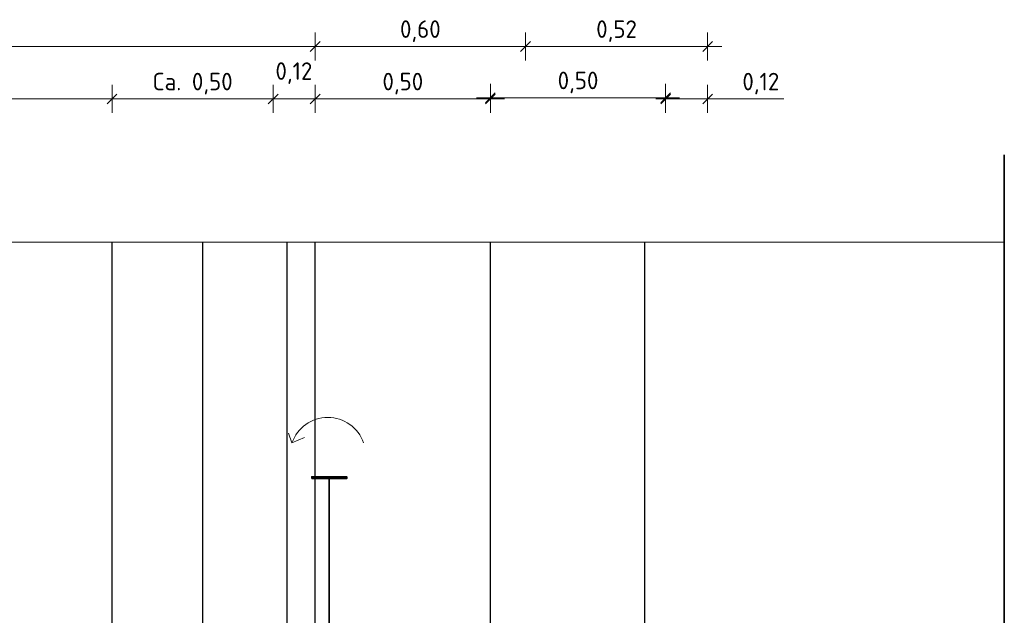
# Model space of a CAD drawing. Header units: metres. Extents: x 240213 to 242719, y 583416 to 583956.
# Tile 4 of 29: x 242695.21 to 242698.02, y 583455.1 to 583456.8. Entities that reach past the tile are written whole.
import ezdxf

# ---------------------------------------------------------------- set-up
doc = ezdxf.new("R2010")
doc.units = ezdxf.units.M
for name, pattern in [('AL-NAP_LIJN', [15.25, 12, -1.5, 0.25, -1.5]), ('DASHDOT', [9, 5, -2, 0, -2]), ('XX-AFBREEK', [7, 4, -1, 1, -1]), ('XX-HART', [13, 4, -2, 1, -2, 4])]:
    doc.linetypes.add(name, pattern=pattern)
for name, color, linetype, lineweight in [('N-XX-XX-DETAIL1-GD', 1, 'Continuous', 18), ('N-XX-XX-DETAIL3-GD', 2, 'Continuous', 35), ('X-XX-AL-AANPIJLING-T25', 7, 'Continuous', 25), ('X-XX-AL-AFBREEKLIJN-G', 7, 'XX-AFBREEK', 18), ('X-XX-AL-HARTLIJN-G', 7, 'XX-HART', 9), ('X-XX-AL-NAP-G', 7, 'AL-NAP_LIJN', 18)]:
    doc.layers.add(name, color=color, linetype=linetype, lineweight=lineweight)
doc.layers.add('X-XX-AL-HOOGTELABEL_HULP-G', color=241, linetype='Continuous', lineweight=25, plot=False)
doc.styles.add('NLCS-ISO-ANNOTATIVE-T25', font='NLCS-ISO.ttf', dxfattribs={"height": 2.5})
doc.dimstyles.new('NLCS-ANNOTATIVE-T25-SCHRAP', dxfattribs={"dimtxt": 2.5, "dimasz": 1.4, "dimexe": 2, "dimexo": 2, "dimgap": 0.7, "dimtad": 1, "dimzin": 0, "dimtxsty": 'NLCS-ISO-ANNOTATIVE-T25', "dimblk": 'OBLIQUE', "dimcen": 0, "dimdle": 2, "dimclrd": 256, "dimclre": 256, "dimclrt": 256, "dimadec": 1, "dimazin": 0, "dimtfac": 1, "dimtofl": 0, "dimtmove": 1, "dimatfit": 0, "dimldrblk": 'OBLIQUE', "dimfxl": 2, "dimfxlon": 1, "dimtfill": 1, "dimtfillclr": 256, "dimtolj": 1, "dimtzin": 0, "dimlwd": 18, "dimlwe": 18, "dimarcsym": 0})

# ---------------------------------------------------------------- blocks, each defined once
blk = doc.blocks.new('_Oblique')
at = {"color": 0, "linetype": 'ByBlock', "lineweight": -2}
blk.add_line((-0.5, -0.5), (0.5, 0.5), dxfattribs=at)
blk = doc.blocks.new('*D167')
at = {"layer": 'Defpoints', "color": 0, "transparency": 16777216}
for p in [(242696.0494273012, 583456.7248647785), (242696.0494273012, 583454.815762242), (242692.0494273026, 583453.9657622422)]:
    blk.add_point(p, dxfattribs=at)
at = {"layer": 'X-XX-AL-AANPIJLING-T25', "lineweight": 18, "transparency": 16777216}
for p, q in [((242692.0494273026, 583456.6848647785), (242692.0494273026, 583456.7648647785)), ((242696.0494273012, 583456.6848647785), (242696.0494273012, 583456.7648647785)), ((242692.0094273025, 583456.7248647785), (242696.0894273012, 583456.7248647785))]:
    blk.add_line(p, q, dxfattribs=at)
at = {"layer": 'X-XX-AL-AANPIJLING-T25', "lineweight": 18, "transparency": 16777216, "xscale": 0.028, "yscale": 0.028, "zscale": 0.028, "rotation": 180}
blk.add_blockref('_Oblique', (242692.0494273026, 583456.7248647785), dxfattribs=at)
at = {"layer": 'X-XX-AL-AANPIJLING-T25', "lineweight": 18, "transparency": 16777216, "xscale": 0.028, "yscale": 0.028, "zscale": 0.028}
blk.add_blockref('_Oblique', (242696.0494273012, 583456.7248647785), dxfattribs=at)
at = {"layer": 'X-XX-AL-AANPIJLING-T25', "transparency": 16777216, "insert": (242694.0494273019, 583456.7688647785), "char_height": 0.05, "attachment_point": 5, "style": 'NLCS-ISO-ANNOTATIVE-T25', "bg_fill": 3, "box_fill_scale": 1.1, "bg_fill_color": 256, "bg_fill_true_color": 13158600, "bg_fill_transparency": 0}
blk.add_mtext('\\A1;4,00', dxfattribs=at)
blk = doc.blocks.new('*D170')
at = {"layer": 'Defpoints', "color": 0, "transparency": 16777216}
for p in [(242696.6494273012, 583456.7248647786), (242696.0494273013, 583454.9657622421), (242696.6494273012, 583454.9657622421)]:
    blk.add_point(p, dxfattribs=at)
at = {"layer": 'X-XX-AL-AANPIJLING-T25', "lineweight": 18, "transparency": 16777216}
for p, q in [((242696.0494273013, 583456.6848647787), (242696.0494273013, 583456.7648647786)), ((242696.6494273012, 583456.6848647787), (242696.6494273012, 583456.7648647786)), ((242696.0094273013, 583456.7248647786), (242696.6894273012, 583456.7248647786))]:
    blk.add_line(p, q, dxfattribs=at)
at = {"layer": 'X-XX-AL-AANPIJLING-T25', "lineweight": 18, "transparency": 16777216, "xscale": 0.028, "yscale": 0.028, "zscale": 0.028, "rotation": 180}
blk.add_blockref('_Oblique', (242696.0494273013, 583456.7248647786), dxfattribs=at)
at = {"layer": 'X-XX-AL-AANPIJLING-T25', "lineweight": 18, "transparency": 16777216, "xscale": 0.028, "yscale": 0.028, "zscale": 0.028}
blk.add_blockref('_Oblique', (242696.6494273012, 583456.7248647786), dxfattribs=at)
at = {"layer": 'X-XX-AL-AANPIJLING-T25', "transparency": 16777216, "insert": (242696.3494273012, 583456.7688647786), "char_height": 0.05, "attachment_point": 5, "style": 'NLCS-ISO-ANNOTATIVE-T25', "bg_fill": 3, "box_fill_scale": 1.1, "bg_fill_color": 256, "bg_fill_true_color": 13158600, "bg_fill_transparency": 0}
blk.add_mtext('\\A1;0,60', dxfattribs=at)
blk = doc.blocks.new('*D171')
at = {"layer": 'Defpoints', "color": 0, "transparency": 16777216}
for p in [(242697.0494273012, 583456.5782092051), (242696.5494273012, 583454.056899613), (242697.0494273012, 583454.056899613)]:
    blk.add_point(p, dxfattribs=at)
at = {"layer": 'X-XX-AL-AANPIJLING-T25', "lineweight": 18, "transparency": 16777216}
for p, q in [((242696.5494273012, 583456.5382092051), (242696.5494273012, 583456.6182092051)), ((242697.0494273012, 583456.5382092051), (242697.0494273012, 583456.6182092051)), ((242696.5094273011, 583456.5782092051), (242697.0894273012, 583456.5782092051))]:
    blk.add_line(p, q, dxfattribs=at)
at = {"layer": 'X-XX-AL-AANPIJLING-T25', "lineweight": 18, "transparency": 16777216, "xscale": 0.028, "yscale": 0.028, "zscale": 0.028, "rotation": 180}
blk.add_blockref('_Oblique', (242696.5494273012, 583456.5782092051), dxfattribs=at)
at = {"layer": 'X-XX-AL-AANPIJLING-T25', "lineweight": 18, "transparency": 16777216, "xscale": 0.028, "yscale": 0.028, "zscale": 0.028}
blk.add_blockref('_Oblique', (242697.0494273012, 583456.5782092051), dxfattribs=at)
at = {"layer": 'X-XX-AL-AANPIJLING-T25', "transparency": 16777216, "insert": (242696.7994273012, 583456.6222092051), "char_height": 0.05, "attachment_point": 5, "style": 'NLCS-ISO-ANNOTATIVE-T25', "bg_fill": 3, "box_fill_scale": 1.1, "bg_fill_color": 256, "bg_fill_true_color": 13158600, "bg_fill_transparency": 0}
blk.add_mtext('\\A1;0,50', dxfattribs=at)
blk = doc.blocks.new('*D172')
at = {"layer": 'Defpoints', "color": 0, "transparency": 16777216}
for p in [(242696.5494273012, 583456.5750647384), (242696.0494273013, 583453.915762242), (242696.5494273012, 583453.915762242)]:
    blk.add_point(p, dxfattribs=at)
at = {"layer": 'X-XX-AL-AANPIJLING-T25', "lineweight": 18, "transparency": 16777216}
for p, q in [((242696.0494273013, 583456.5350647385), (242696.0494273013, 583456.6150647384)), ((242696.5494273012, 583456.5350647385), (242696.5494273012, 583456.6150647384)), ((242696.0094273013, 583456.5750647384), (242696.5894273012, 583456.5750647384))]:
    blk.add_line(p, q, dxfattribs=at)
at = {"layer": 'X-XX-AL-AANPIJLING-T25', "lineweight": 18, "transparency": 16777216, "xscale": 0.028, "yscale": 0.028, "zscale": 0.028, "rotation": 180}
blk.add_blockref('_Oblique', (242696.0494273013, 583456.5750647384), dxfattribs=at)
at = {"layer": 'X-XX-AL-AANPIJLING-T25', "lineweight": 18, "transparency": 16777216, "xscale": 0.028, "yscale": 0.028, "zscale": 0.028}
blk.add_blockref('_Oblique', (242696.5494273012, 583456.5750647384), dxfattribs=at)
at = {"layer": 'X-XX-AL-AANPIJLING-T25', "transparency": 16777216, "insert": (242696.2994273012, 583456.6190647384), "char_height": 0.05, "attachment_point": 5, "style": 'NLCS-ISO-ANNOTATIVE-T25', "bg_fill": 3, "box_fill_scale": 1.1, "bg_fill_color": 256, "bg_fill_true_color": 13158600, "bg_fill_transparency": 0}
blk.add_mtext('\\A1;0,50', dxfattribs=at)
blk = doc.blocks.new('*D173')
at = {"layer": 'Defpoints', "color": 0, "transparency": 16777216}
for p in [(242696.0494273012, 583456.5750647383), (242695.9294273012, 583454.2832622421), (242696.0494273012, 583454.2932622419)]:
    blk.add_point(p, dxfattribs=at)
at = {"layer": 'X-XX-AL-AANPIJLING-T25', "lineweight": 18, "transparency": 16777216}
for p, q in [((242695.9294273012, 583456.5350647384), (242695.9294273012, 583456.6150647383)), ((242696.0494273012, 583456.5350647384), (242696.0494273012, 583456.6150647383)), ((242695.8894273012, 583456.5750647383), (242696.0894273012, 583456.5750647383))]:
    blk.add_line(p, q, dxfattribs=at)
at = {"layer": 'X-XX-AL-AANPIJLING-T25', "lineweight": 18, "transparency": 16777216, "xscale": 0.028, "yscale": 0.028, "zscale": 0.028, "rotation": 180}
blk.add_blockref('_Oblique', (242695.9294273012, 583456.5750647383), dxfattribs=at)
at = {"layer": 'X-XX-AL-AANPIJLING-T25', "lineweight": 18, "transparency": 16777216, "xscale": 0.028, "yscale": 0.028, "zscale": 0.028}
blk.add_blockref('_Oblique', (242696.0494273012, 583456.5750647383), dxfattribs=at)
at = {"layer": 'X-XX-AL-AANPIJLING-T25', "transparency": 16777216, "insert": (242695.9885655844, 583456.6489528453), "char_height": 0.05, "attachment_point": 5, "style": 'NLCS-ISO-ANNOTATIVE-T25', "bg_fill": 3, "box_fill_scale": 1.1, "bg_fill_color": 256, "bg_fill_true_color": 13158600, "bg_fill_transparency": 0}
blk.add_mtext('\\A1;0,12', dxfattribs=at)
blk = doc.blocks.new('*D174')
at = {"layer": 'Defpoints', "color": 0, "transparency": 16777216}
for p in [(242697.1694273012, 583456.5750647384), (242697.0494273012, 583453.6484960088), (242697.1694273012, 583453.6484960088)]:
    blk.add_point(p, dxfattribs=at)
at = {"layer": 'X-XX-AL-AANPIJLING-T25', "lineweight": 18, "transparency": 16777216}
for p, q in [((242697.0494273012, 583456.5350647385), (242697.0494273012, 583456.6150647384)), ((242697.1694273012, 583456.5350647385), (242697.1694273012, 583456.6150647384)), ((242697.0494273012, 583456.5750647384), (242697.0214273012, 583456.5750647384)), ((242697.0494273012, 583456.5750647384), (242697.1694273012, 583456.5750647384)), ((242697.1694273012, 583456.5750647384), (242697.1974273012, 583456.5750647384)), ((242697.3864161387, 583456.5750647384), (242697.1694273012, 583456.5750647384))]:
    blk.add_line(p, q, dxfattribs=at)
at = {"layer": 'X-XX-AL-AANPIJLING-T25', "lineweight": 18, "transparency": 16777216, "xscale": 0.028, "yscale": 0.028, "zscale": 0.028}
blk.add_blockref('_Oblique', (242697.0494273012, 583456.5750647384), dxfattribs=at)
at = {"layer": 'X-XX-AL-AANPIJLING-T25', "lineweight": 18, "transparency": 16777216, "xscale": 0.028, "yscale": 0.028, "zscale": 0.028, "rotation": 180}
blk.add_blockref('_Oblique', (242697.1694273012, 583456.5750647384), dxfattribs=at)
at = {"layer": 'X-XX-AL-AANPIJLING-T25', "transparency": 16777216, "insert": (242697.3211661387, 583456.6190647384), "char_height": 0.05, "attachment_point": 5, "style": 'NLCS-ISO-ANNOTATIVE-T25', "bg_fill": 3, "box_fill_scale": 1.1, "bg_fill_color": 256, "bg_fill_true_color": 13158600, "bg_fill_transparency": 0}
blk.add_mtext('\\A1;0,12', dxfattribs=at)
blk = doc.blocks.new('*D178')
at = {"layer": 'Defpoints', "color": 0, "transparency": 16777216}
for p in [(242695.4694273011, 583456.5750647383), (242695.9294273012, 583454.9657622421), (242695.4694273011, 583454.7657622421)]:
    blk.add_point(p, dxfattribs=at)
at = {"layer": 'X-XX-AL-AANPIJLING-T25', "lineweight": 18, "transparency": 16777216}
for p, q in [((242695.4694273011, 583456.5350647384), (242695.4694273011, 583456.6150647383)), ((242695.9294273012, 583456.5350647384), (242695.9294273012, 583456.6150647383)), ((242695.9694273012, 583456.5750647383), (242695.4294273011, 583456.5750647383))]:
    blk.add_line(p, q, dxfattribs=at)
at = {"layer": 'X-XX-AL-AANPIJLING-T25', "lineweight": 18, "transparency": 16777216, "xscale": 0.028, "yscale": 0.028, "zscale": 0.028, "rotation": 180}
blk.add_blockref('_Oblique', (242695.4694273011, 583456.5750647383), dxfattribs=at)
at = {"layer": 'X-XX-AL-AANPIJLING-T25', "lineweight": 18, "transparency": 16777216, "xscale": 0.028, "yscale": 0.028, "zscale": 0.028}
blk.add_blockref('_Oblique', (242695.9294273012, 583456.5750647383), dxfattribs=at)
at = {"layer": 'X-XX-AL-AANPIJLING-T25', "transparency": 16777216, "insert": (242695.6994273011, 583456.6190647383), "char_height": 0.05, "attachment_point": 5, "style": 'NLCS-ISO-ANNOTATIVE-T25', "bg_fill": 3, "box_fill_scale": 1.1, "bg_fill_color": 256, "bg_fill_true_color": 13158600, "bg_fill_transparency": 0}
blk.add_mtext('\\A1;Ca. 0,50', dxfattribs=at)
blk = doc.blocks.new('*D179')
at = {"layer": 'Defpoints', "color": 0, "transparency": 16777216}
for p in [(242692.2094273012, 583456.5750647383), (242695.4694273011, 583454.7657622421), (242692.2094273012, 583454.3957622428)]:
    blk.add_point(p, dxfattribs=at)
at = {"layer": 'X-XX-AL-AANPIJLING-T25', "lineweight": 18, "transparency": 16777216}
for p, q in [((242692.2094273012, 583456.5350647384), (242692.2094273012, 583456.6150647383)), ((242695.4694273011, 583456.5350647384), (242695.4694273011, 583456.6150647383)), ((242695.5094273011, 583456.5750647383), (242692.1694273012, 583456.5750647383))]:
    blk.add_line(p, q, dxfattribs=at)
at = {"layer": 'X-XX-AL-AANPIJLING-T25', "lineweight": 18, "transparency": 16777216, "xscale": 0.028, "yscale": 0.028, "zscale": 0.028, "rotation": 180}
blk.add_blockref('_Oblique', (242692.2094273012, 583456.5750647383), dxfattribs=at)
at = {"layer": 'X-XX-AL-AANPIJLING-T25', "lineweight": 18, "transparency": 16777216, "xscale": 0.028, "yscale": 0.028, "zscale": 0.028}
blk.add_blockref('_Oblique', (242695.4694273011, 583456.5750647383), dxfattribs=at)
at = {"layer": 'X-XX-AL-AANPIJLING-T25', "transparency": 16777216, "insert": (242693.8394273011, 583456.6190647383), "char_height": 0.05, "attachment_point": 5, "style": 'NLCS-ISO-ANNOTATIVE-T25', "bg_fill": 3, "box_fill_scale": 1.1, "bg_fill_color": 256, "bg_fill_true_color": 13158600, "bg_fill_transparency": 0}
blk.add_mtext('\\A1;3,26', dxfattribs=at)
blk = doc.blocks.new('*D180')
at = {"layer": 'Defpoints', "color": 0, "transparency": 16777216}
for p in [(242697.1694273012, 583456.7248647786), (242696.6494273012, 583454.845762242), (242697.1694273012, 583454.845762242)]:
    blk.add_point(p, dxfattribs=at)
at = {"layer": 'X-XX-AL-AANPIJLING-T25', "lineweight": 18, "transparency": 16777216}
for p, q in [((242696.6494273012, 583456.6848647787), (242696.6494273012, 583456.7648647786)), ((242697.1694273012, 583456.6848647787), (242697.1694273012, 583456.7648647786)), ((242696.6094273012, 583456.7248647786), (242697.2094273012, 583456.7248647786))]:
    blk.add_line(p, q, dxfattribs=at)
at = {"layer": 'X-XX-AL-AANPIJLING-T25', "lineweight": 18, "transparency": 16777216, "xscale": 0.028, "yscale": 0.028, "zscale": 0.028, "rotation": 180}
blk.add_blockref('_Oblique', (242696.6494273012, 583456.7248647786), dxfattribs=at)
at = {"layer": 'X-XX-AL-AANPIJLING-T25', "lineweight": 18, "transparency": 16777216, "xscale": 0.028, "yscale": 0.028, "zscale": 0.028}
blk.add_blockref('_Oblique', (242697.1694273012, 583456.7248647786), dxfattribs=at)
at = {"layer": 'X-XX-AL-AANPIJLING-T25', "transparency": 16777216, "insert": (242696.9094273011, 583456.7688647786), "char_height": 0.05, "attachment_point": 5, "style": 'NLCS-ISO-ANNOTATIVE-T25', "bg_fill": 3, "box_fill_scale": 1.1, "bg_fill_color": 256, "bg_fill_true_color": 13158600, "bg_fill_transparency": 0}
blk.add_mtext('\\A1;0,52', dxfattribs=at)

msp = doc.modelspace()

# ---------------------------------------------------------------- linework, layer by layer
at = {"layer": 'N-XX-XX-DETAIL1-GD', "flags": 128}
msp.add_lwpolyline([(242696.1873908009, 583455.5926908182, 0.7105728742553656), (242695.9830985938, 583455.5926908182)], format="xyb", dxfattribs=at)
for points in [[(242695.9830985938, 583455.5926908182), (242695.9734901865, 583455.6208057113)], [(242695.9830985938, 583455.5926908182), (242696.0186322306, 583455.608234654)]]:
    msp.add_lwpolyline(points, dxfattribs=at)
at = {"layer": 'N-XX-XX-DETAIL3-GD', "flags": 128}
for points in [[(242696.0394273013, 583455.4907622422), (242696.0394273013, 583455.4957622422), (242696.1394273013, 583455.4957622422), (242696.1394273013, 583455.4907622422), (242696.0894273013, 583455.4907622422)], [(242696.0894273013, 583455.4907622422), (242696.0394273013, 583455.4907622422)], [(242696.0894273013, 583454.4907622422), (242696.0894273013, 583455.4907622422)]]:
    msp.add_lwpolyline(points, dxfattribs=at)
at = {"layer": 'X-XX-AL-AFBREEKLIJN-G', "color": 6, "linetype": 'DASHDOT', "lineweight": 35}
msp.add_lwpolyline([(242698.0160883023, 583456.4157622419), (242698.0160883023, 583452.0407622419)], dxfattribs=at)
at = {"layer": 'X-XX-AL-HARTLIJN-G', "flags": 128}
msp.add_lwpolyline([(242696.5494273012, 583451.9157622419), (242696.5494273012, 583455.5726466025)], dxfattribs=at)
at = {"layer": 'X-XX-AL-HOOGTELABEL_HULP-G', "color": 241, "flags": 128}
for points in [[(242695.4694273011, 583454.7657622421), (242695.4694273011, 583456.165762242)], [(242695.9694273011, 583454.9657622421), (242695.9694273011, 583456.165762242)], [(242695.9694273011, 583454.9657622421), (242695.9694273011, 583456.165762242)], [(242696.0494273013, 583453.5157622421), (242696.0494273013, 583456.1657622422)], [(242696.5494273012, 583452.5157622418), (242696.5494273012, 583456.1657622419)], [(242696.990400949, 583454.9657622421), (242696.990400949, 583456.165762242)]]:
    msp.add_lwpolyline(points, dxfattribs=at)
at = {"layer": 'X-XX-AL-NAP-G', "linetype": 'AL-NAP_LIJN', "flags": 128}
msp.add_lwpolyline([(242698.0160883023, 583456.165762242), (242688.7638866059, 583456.165762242)], dxfattribs=at)

# ---------------------------------------------------------------- next in the draw order: dimensions: what is measured, and where the dimension line sits
at = {"layer": 'X-XX-AL-AANPIJLING-T25'}
dim = msp.add_linear_dim(base=(242696.0494273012, 583456.7248647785), p1=(242692.0494273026, 583453.9657622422), p2=(242696.0494273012, 583454.815762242), dimstyle='NLCS-ANNOTATIVE-T25-SCHRAP', override={"dimrnd": 0.05}, dxfattribs=at)
dim.commit()
dim.dimension.update_dxf_attribs({"geometry": '*D167', "text_midpoint": (242694.0494273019, 583456.7688647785)})

# ---------------------------------------------------------------- next in the draw order: linework, layer by layer
at = {"layer": 'X-XX-AL-HOOGTELABEL_HULP-G', "color": 241, "flags": 128}
msp.add_lwpolyline([(242695.7288648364, 583452.390762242), (242695.7288648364, 583456.165762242)], dxfattribs=at)

# ---------------------------------------------------------------- next in the draw order: dimensions: what is measured, and where the dimension line sits
at = {"layer": 'X-XX-AL-AANPIJLING-T25'}
dim = msp.add_linear_dim(base=(242696.6494273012, 583456.7248647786), p1=(242696.0494273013, 583454.9657622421), p2=(242696.6494273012, 583454.9657622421), dimstyle='NLCS-ANNOTATIVE-T25-SCHRAP', override={"dimrnd": 0.05}, dxfattribs=at)
dim.commit()
dim.dimension.update_dxf_attribs({"geometry": '*D170', "text_midpoint": (242696.3494273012, 583456.7688647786)})

# ---------------------------------------------------------------- next in the draw order: dimensions: what is measured, and where the dimension line sits
dim = msp.add_linear_dim(base=(242697.0494273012, 583456.5782092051), p1=(242696.5494273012, 583454.056899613), p2=(242697.0494273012, 583454.056899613), dimstyle='NLCS-ANNOTATIVE-T25-SCHRAP', dxfattribs=at)
dim.commit()
dim.dimension.update_dxf_attribs({"geometry": '*D171', "text_midpoint": (242696.7994273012, 583456.6222092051)})

# ---------------------------------------------------------------- next in the draw order: dimensions: what is measured, and where the dimension line sits
dim = msp.add_linear_dim(base=(242696.5494273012, 583456.5750647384), p1=(242696.0494273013, 583453.915762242), p2=(242696.5494273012, 583453.915762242), dimstyle='NLCS-ANNOTATIVE-T25-SCHRAP', dxfattribs=at)
dim.commit()
dim.dimension.update_dxf_attribs({"geometry": '*D172', "text_midpoint": (242696.2994273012, 583456.6190647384)})
dim = msp.add_linear_dim(base=(242697.1694273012, 583456.5750647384), p1=(242697.0494273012, 583453.6484960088), p2=(242697.1694273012, 583453.6484960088), dimstyle='NLCS-ANNOTATIVE-T25-SCHRAP', dxfattribs=at)
dim.commit()
dim.dimension.update_dxf_attribs({"geometry": '*D174', "text_midpoint": (242697.3211661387, 583456.5396259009), "dimtype": 160})

# ---------------------------------------------------------------- next in the draw order: dimensions: what is measured, and where the dimension line sits
dim = msp.add_linear_dim(base=(242697.1694273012, 583456.7248647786), p1=(242696.6494273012, 583454.845762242), p2=(242697.1694273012, 583454.845762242), dimstyle='NLCS-ANNOTATIVE-T25-SCHRAP', dxfattribs=at)
dim.commit()
dim.dimension.update_dxf_attribs({"geometry": '*D180', "text_midpoint": (242696.9094273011, 583456.7688647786)})
dim = msp.add_linear_dim(base=(242696.0494273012, 583456.5750647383), p1=(242695.9294273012, 583454.2832622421), p2=(242696.0494273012, 583454.2932622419), dimstyle='NLCS-ANNOTATIVE-T25-SCHRAP', dxfattribs=at)
dim.commit()
dim.dimension.update_dxf_attribs({"geometry": '*D173', "text_midpoint": (242695.9885655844, 583456.6049528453), "dimtype": 160})

# ---------------------------------------------------------------- next in the draw order: dimensions: what is measured, and where the dimension line sits
dim = msp.add_linear_dim(base=(242695.4694273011, 583456.5750647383), p1=(242695.9294273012, 583454.9657622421), p2=(242695.4694273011, 583454.7657622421), text='Ca. <>', dimstyle='NLCS-ANNOTATIVE-T25-SCHRAP', override={"dimrnd": 0.1}, dxfattribs=at)
dim.commit()
dim.dimension.update_dxf_attribs({"geometry": '*D178', "text_midpoint": (242695.6994273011, 583456.6190647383)})

# ---------------------------------------------------------------- next in the draw order: dimensions: what is measured, and where the dimension line sits
dim = msp.add_linear_dim(base=(242692.2094273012, 583456.5750647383), p1=(242695.4694273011, 583454.7657622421), p2=(242692.2094273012, 583454.3957622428), dimstyle='NLCS-ANNOTATIVE-T25-SCHRAP', dxfattribs=at)
dim.commit()
dim.dimension.update_dxf_attribs({"geometry": '*D179', "text_midpoint": (242693.8394273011, 583456.6190647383)})

doc.saveas('drawing.dxf')
